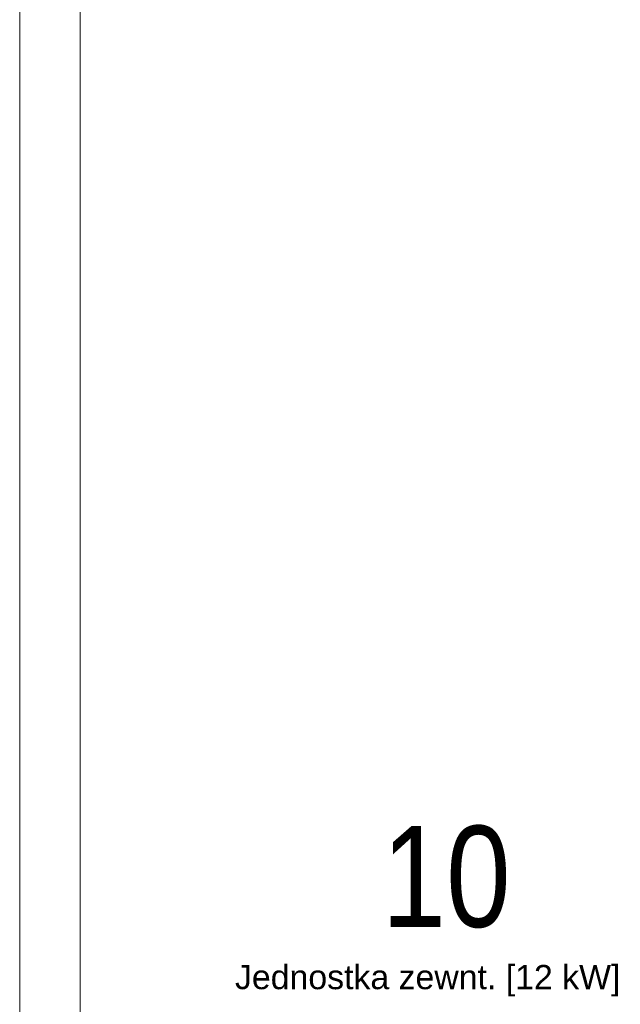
# Model space of a CAD drawing. Header units: millimetres. Extents: x 39871 to 53385, y 51832 to 57813.
# Tile 79 of 88: x 48271 to 48767, y 52903 to 53716. Entities that reach past the tile are written whole.
import ezdxf

# ---------------------------------------------------------------- set-up
doc = ezdxf.new("R2010")
doc.units = ezdxf.units.MM
doc.layers.add('cienka', color=250, linetype='Continuous', lineweight=18)
doc.layers.add('SCRITTE', color=7, linetype='Continuous')
doc.styles.add('ARIAL', font='ARIALN.TTF')
doc.styles.get("Standard").update_dxf_attribs({"font": 'GOTHIC.TTF'})

msp = doc.modelspace()

# ---------------------------------------------------------------- linework, layer by layer
at = {"layer": 'cienka'}
for p, q in [((48271.3, 51831.57), (48271.3, 54801.57)), ((48271.3, 51831.57), (48271.3, 54801.57)), ((48321.3, 51881.57), (48321.3, 54751.57))]:
    msp.add_line(p, q, dxfattribs=at)

# ---------------------------------------------------------------- texts
at = {"color": 3, "style": 'ARIAL'}
msp.add_text('10', height=83.571, dxfattribs=at).set_placement((48570.25, 52966.88))
at = {"layer": 'SCRITTE', "insert": (48608.25, 52922.51), "char_height": 20, "width": 413.0618, "attachment_point": 5}
msp.add_mtext('{\\fArial|b0|i0|c0|p34;Jednostka zewnt. [12 kW]}', dxfattribs=at)

doc.saveas('drawing.dxf')
